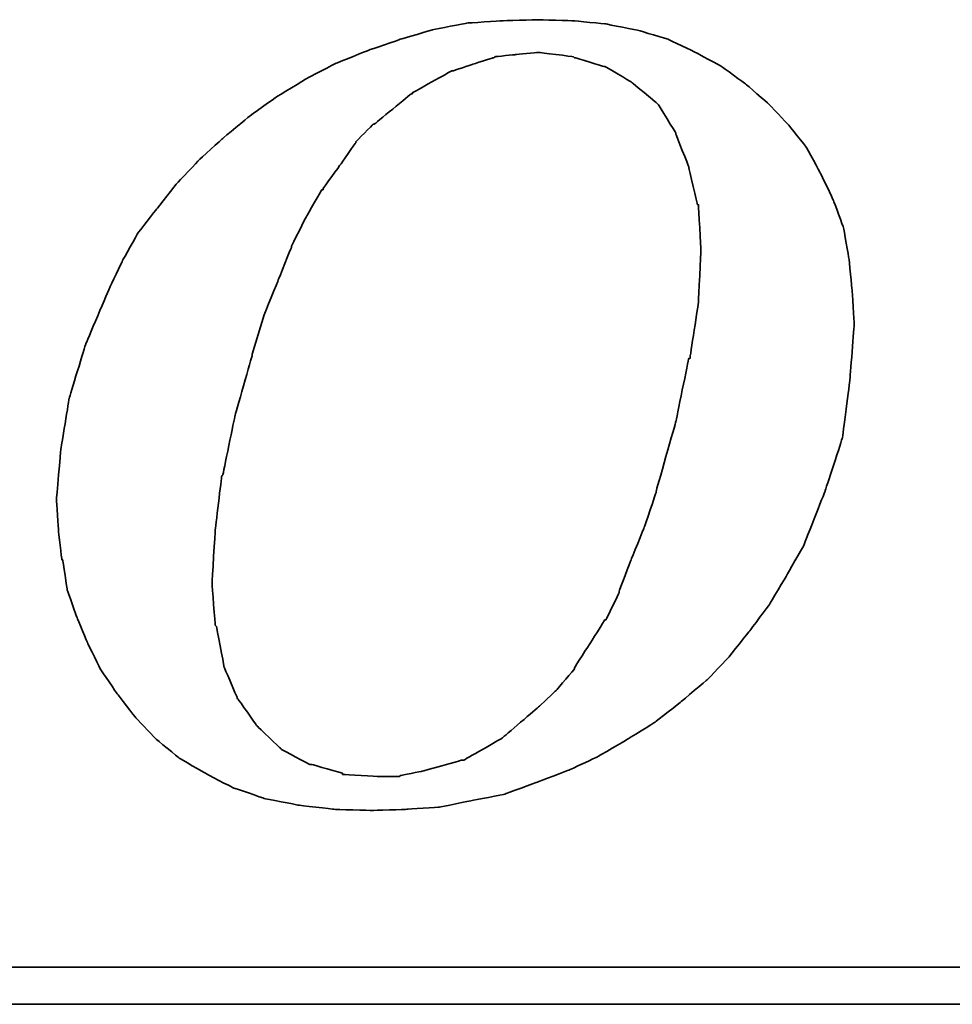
# Model space of a CAD drawing. Header units: millimetres. Extents: x -9 to 423, y 107 to 253.
# Tile 39 of 56: x 312.63 to 320.87, y 142.51 to 151.22. Entities that reach past the tile are written whole.
import ezdxf

# ---------------------------------------------------------------- set-up
doc = ezdxf.new("R2010")
doc.units = ezdxf.units.MM
doc.header["$LTSCALE"] = 0.15
doc.layers.add('DIM', color=4, linetype='CONTINUOUS')
doc.layers.add('layer 1', color=7, linetype='CONTINUOUS')

# ---------------------------------------------------------------- blocks, each defined once
blk = doc.blocks.new('TBI MOTION logo(完整正式版)')
at = {"layer": 'layer 1', "color": 22, "lineweight": 35}
for points, knots in [([(-11.34375, -6.98375), (-11.34375, -6.98375), (-10.91375, -7.43875), (-10.91375, -7.43875), (-10.91375, -7.43875), (-10.91375, -7.43875), (-10.38625, -7.87125), (-10.38625, -7.87125), (-10.38625, -7.87125), (-10.38625, -7.87125), (-9.81125, -8.20375), (-9.81125, -8.20375), (-9.81125, -8.20375), (-9.81125, -8.20375), (-9.21125, -8.51875), (-9.21125, -8.51875), (-9.21125, -8.51875), (-9.21125, -8.51875), (-8.51625, -8.75875), (-8.51625, -8.75875), (-8.51625, -8.75875), (-8.51625, -8.75875), (-7.77125, -8.90375), (-7.77125, -8.90375), (-7.77125, -8.90375), (-7.77125, -8.90375), (-6.97875, -8.99875), (-6.97875, -8.99875), (-6.97875, -8.99875), (-6.97875, -8.99875), (-6.14125, -9.02375), (-6.14125, -9.02375), (-6.14125, -9.02375), (-6.14125, -9.02375), (-5.37125, -8.99875), (-5.37125, -8.99875), (-5.37125, -8.99875), (-5.37125, -8.99875), (-4.65375, -8.94875), (-4.65375, -8.94875), (-4.65375, -8.94875), (-4.65375, -8.94875), (-3.93375, -8.80625), (-3.93375, -8.80625), (-3.93375, -8.80625), (-3.93375, -8.80625), (-3.21375, -8.66375), (-3.21375, -8.66375), (-3.21375, -8.66375), (-3.21375, -8.66375), (-2.49375, -8.39875), (-2.49375, -8.39875), (-2.49375, -8.39875), (-2.49375, -8.39875), (-1.79875, -8.13375), (-1.79875, -8.13375), (-1.79875, -8.13375), (-1.79875, -8.13375), (-1.17375, -7.84375), (-1.17375, -7.84375), (-1.17375, -7.84375), (-1.17375, -7.84375), (-0.52375, -7.46375), (-0.52375, -7.46375), (-0.52375, -7.46375), (-0.52375, -7.46375), (0.10124, -7.07875), (0.10124, -7.07875), (0.10124, -7.07875), (0.10124, -7.07875), (0.67625, -6.62375), (0.67625, -6.62375), (0.67625, -6.62375), (0.67625, -6.62375), (1.24874, -6.14375), (1.24874, -6.14375), (1.24874, -6.14375), (1.24874, -6.14375), (1.72874, -5.64125), (1.72874, -5.64125), (1.72874, -5.64125), (1.72874, -5.64125), (2.18624, -5.06375), (2.18624, -5.06375), (2.18624, -5.06375), (2.18624, -5.06375), (2.61625, -4.48874), (2.61625, -4.48874), (2.61625, -4.48874), (2.61625, -4.48874), (3.00125, -3.83874), (3.00125, -3.83874), (3.00125, -3.83874), (3.00125, -3.83874), (3.36124, -3.21374), (3.36124, -3.21374), (3.36124, -3.21374), (3.36124, -3.21374), (3.84374, -1.99125), (3.84374, -1.99125), (3.84374, -1.99125), (3.84374, -1.99125), (4.22625, -0.81875), (4.22625, -0.81875), (4.22625, -0.81875), (4.22625, -0.81875), (4.39125, 0.45624), (4.39125, 0.45624), (4.39125, 0.45624), (4.39125, 0.45624), (4.48874, 1.70124), (4.48874, 1.70124), (4.48874, 1.70124), (4.48874, 1.70124), (4.43874, 2.44625), (4.43874, 2.44625), (4.43874, 2.44625), (4.43874, 2.44625), (4.36874, 3.14125), (4.36874, 3.14125), (4.36874, 3.14125), (4.36874, 3.14125), (4.25125, 3.81125), (4.25125, 3.81125), (4.25125, 3.81125), (4.25125, 3.81125), (4.03124, 4.41125), (4.03124, 4.41125), (4.03124, 4.41125), (4.03124, 4.41125), (3.74374, 5.01125), (3.74374, 5.01125), (3.74374, 5.01125), (3.74374, 5.01125), (3.43124, 5.58875), (3.43124, 5.58875), (3.43124, 5.58875), (3.43124, 5.58875), (3.02625, 6.09125), (3.02625, 6.09125), (3.02625, 6.09125), (3.02625, 6.09125), (2.59374, 6.54875), (2.59374, 6.54875), (2.59374, 6.54875), (2.59374, 6.54875), (2.09124, 6.98125), (2.09124, 6.98125), (2.09124, 6.98125), (2.09124, 6.98125), (1.56124, 7.36625), (1.56124, 7.36625), (1.56124, 7.36625), (1.56124, 7.36625), (0.98624, 7.67625), (0.98624, 7.67625), (0.98624, 7.67625), (0.98624, 7.67625), (0.38624, 7.96375), (0.38624, 7.96375), (0.38624, 7.96375), (0.38624, 7.96375), (-0.25875, 8.15625), (-0.25875, 8.15625), (-0.25875, 8.15625), (-0.25875, 8.15625), (-0.98125, 8.30125), (-0.98125, 8.30125), (-0.98125, 8.30125), (-0.98125, 8.30125), (-1.70124, 8.37125), (-1.70124, 8.37125), (-1.70124, 8.37125), (-1.70124, 8.37125), (-2.49375, 8.39624), (-2.49375, 8.39624), (-2.49375, 8.39624), (-2.49375, 8.39624), (-3.28625, 8.37125), (-3.28625, 8.37125), (-3.28625, 8.37125), (-3.28625, 8.37125), (-4.05125, 8.32125), (-4.05125, 8.32125), (-4.05125, 8.32125), (-4.05125, 8.32125), (-4.77375, 8.18125), (-4.77375, 8.18125), (-4.77375, 8.18125), (-4.77375, 8.18125), (-5.51625, 7.96375), (-5.51625, 7.96375), (-5.51625, 7.96375), (-5.51625, 7.96375), (-6.21125, 7.72625), (-6.21125, 7.72625), (-6.21125, 7.72625), (-6.21125, 7.72625), (-6.92875, 7.43625), (-6.92875, 7.43625), (-6.92875, 7.43625), (-6.92875, 7.43625), (-7.57875, 7.10125), (-7.57875, 7.10125), (-7.57875, 7.10125), (-7.57875, 7.10125), (-8.24875, 6.69125), (-8.24875, 6.69125), (-8.24875, 6.69125), (-8.24875, 6.69125), (-8.84875, 6.26125), (-8.84875, 6.26125), (-8.84875, 6.26125), (-8.84875, 6.26125), (-9.42625, 5.78125), (-9.42625, 5.78125), (-9.42625, 5.78125), (-9.42625, 5.78125), (-9.95375, 5.30125), (-9.95375, 5.30125), (-9.95375, 5.30125), (-9.95375, 5.30125), (-10.43375, 4.79624), (-10.43375, 4.79624), (-10.43375, 4.79624), (-10.43375, 4.79624), (-10.88875, 4.22125), (-10.88875, 4.22125), (-10.88875, 4.22125), (-10.88875, 4.22125), (-11.29875, 3.69375), (-11.29875, 3.69375), (-11.29875, 3.69375), (-11.29875, 3.69375), (-11.63375, 3.09125), (-11.63375, 3.09125), (-11.63375, 3.09125), (-11.63375, 3.09125), (-11.91875, 2.49625), (-11.91875, 2.49625), (-11.91875, 2.49625), (-11.91875, 2.49625), (-12.44875, 1.24625), (-12.44875, 1.24625), (-12.44875, 1.24625), (-12.44875, 1.24625), (-12.80875, 0.06874), (-12.80875, 0.06874), (-12.80875, 0.06874), (-12.80875, 0.06874), (-12.99875, -1.07875), (-12.99875, -1.07875), (-12.99875, -1.07875), (-12.99875, -1.07875), (-13.09375, -2.18375), (-13.09375, -2.18375), (-13.09375, -2.18375), (-13.09375, -2.18375), (-13.04875, -2.85375), (-13.04875, -2.85375), (-13.04875, -2.85375), (-13.04875, -2.85375), (-12.97375, -3.50375), (-12.97375, -3.50375), (-12.97375, -3.50375), (-12.97375, -3.50375), (-12.95375, -3.50375), (-12.95375, -3.50375), (-12.95375, -3.50375), (-12.95375, -3.50375), (-12.85375, -4.17375), (-12.85375, -4.17375), (-12.85375, -4.17375), (-12.85375, -4.17375), (-12.63875, -4.77624), (-12.63875, -4.77624), (-12.63875, -4.77624), (-12.63875, -4.77624), (-12.39875, -5.35125), (-12.39875, -5.35125), (-12.39875, -5.35125), (-12.39875, -5.35125), (-12.11375, -5.92875), (-12.11375, -5.92875), (-12.11375, -5.92875), (-12.11375, -5.92875), (-11.75375, -6.45375), (-11.75375, -6.45375), (-11.75375, -6.45375), (-11.75375, -6.45375), (-11.34375, -6.98375), (-11.34375, -6.98375)], [0, 0, 0, 0, 0.01369863, 0.01369863, 0.01369863, 0.01369864, 0.02739726, 0.02739726, 0.02739726, 0.02739727, 0.04109589, 0.04109589, 0.04109589, 0.0410959, 0.05479452, 0.05479452, 0.05479452, 0.05479453, 0.06849315, 0.06849315, 0.06849315, 0.06849316, 0.08219178, 0.08219178, 0.08219178, 0.08219179, 0.09589041, 0.09589041, 0.09589041, 0.09589042, 0.10958904, 0.10958904, 0.10958904, 0.10958905, 0.12328767, 0.12328767, 0.12328767, 0.12328768, 0.1369863, 0.1369863, 0.1369863, 0.13698631, 0.15068493, 0.15068493, 0.15068493, 0.15068494, 0.16438356, 0.16438356, 0.16438356, 0.16438357, 0.17808219, 0.17808219, 0.17808219, 0.1780822, 0.19178082, 0.19178082, 0.19178082, 0.19178083, 0.20547945, 0.20547945, 0.20547945, 0.20547946, 0.21917808, 0.21917808, 0.21917808, 0.21917809, 0.23287671, 0.23287671, 0.23287671, 0.23287672, 0.24657534, 0.24657534, 0.24657534, 0.24657535, 0.26027397, 0.26027397, 0.26027397, 0.26027398, 0.2739726, 0.2739726, 0.2739726, 0.27397261, 0.28767123, 0.28767123, 0.28767123, 0.28767124, 0.30136986, 0.30136986, 0.30136986, 0.30136987, 0.31506849, 0.31506849, 0.31506849, 0.3150685, 0.32876712, 0.32876712, 0.32876712, 0.32876713, 0.34246575, 0.34246575, 0.34246575, 0.34246576, 0.35616438, 0.35616438, 0.35616438, 0.35616439, 0.36986301, 0.36986301, 0.36986301, 0.36986302, 0.38356164, 0.38356164, 0.38356164, 0.38356165, 0.39726027, 0.39726027, 0.39726027, 0.39726028, 0.4109589, 0.4109589, 0.4109589, 0.41095891, 0.42465753, 0.42465753, 0.42465753, 0.42465754, 0.43835616, 0.43835616, 0.43835616, 0.43835617, 0.45205479, 0.45205479, 0.45205479, 0.4520548, 0.46575342, 0.46575342, 0.46575342, 0.46575343, 0.47945205, 0.47945205, 0.47945205, 0.47945206, 0.49315068, 0.49315068, 0.49315068, 0.49315069, 0.50684932, 0.50684932, 0.50684932, 0.50684933, 0.52054795, 0.52054795, 0.52054795, 0.52054796, 0.53424658, 0.53424658, 0.53424658, 0.53424659, 0.54794521, 0.54794521, 0.54794521, 0.54794522, 0.56164384, 0.56164384, 0.56164384, 0.56164385, 0.57534247, 0.57534247, 0.57534247, 0.57534248, 0.5890411, 0.5890411, 0.5890411, 0.58904111, 0.60273973, 0.60273973, 0.60273973, 0.60273974, 0.61643836, 0.61643836, 0.61643836, 0.61643837, 0.63013699, 0.63013699, 0.63013699, 0.630137, 0.64383562, 0.64383562, 0.64383562, 0.64383563, 0.65753425, 0.65753425, 0.65753425, 0.65753426, 0.67123288, 0.67123288, 0.67123288, 0.67123289, 0.68493151, 0.68493151, 0.68493151, 0.68493152, 0.69863014, 0.69863014, 0.69863014, 0.69863015, 0.71232877, 0.71232877, 0.71232877, 0.71232878, 0.7260274, 0.7260274, 0.7260274, 0.72602741, 0.73972603, 0.73972603, 0.73972603, 0.73972604, 0.75342466, 0.75342466, 0.75342466, 0.75342467, 0.76712329, 0.76712329, 0.76712329, 0.7671233, 0.78082192, 0.78082192, 0.78082192, 0.78082193, 0.79452055, 0.79452055, 0.79452055, 0.79452056, 0.80821918, 0.80821918, 0.80821918, 0.80821919, 0.82191781, 0.82191781, 0.82191781, 0.82191782, 0.83561644, 0.83561644, 0.83561644, 0.83561645, 0.84931507, 0.84931507, 0.84931507, 0.84931508, 0.8630137, 0.8630137, 0.8630137, 0.86301371, 0.87671233, 0.87671233, 0.87671233, 0.87671234, 0.89041096, 0.89041096, 0.89041096, 0.89041097, 0.90410959, 0.90410959, 0.90410959, 0.9041096, 0.91780822, 0.91780822, 0.91780822, 0.91780823, 0.93150685, 0.93150685, 0.93150685, 0.93150686, 0.94520548, 0.94520548, 0.94520548, 0.94520549, 0.95890411, 0.95890411, 0.95890411, 0.95890412, 0.97260274, 0.97260274, 0.97260274, 0.97260275, 0.98630137, 0.98630137, 0.98630137, 0.98630138, 1, 1, 1, 1]), ([(-8.77875, 1.03124), (-8.77875, 1.03124), (-8.51625, 1.89625), (-8.51625, 1.89625), (-8.51625, 1.89625), (-8.51625, 1.89625), (-8.20375, 2.66375), (-8.20375, 2.66375), (-8.20375, 2.66375), (-8.20375, 2.66375), (-7.91625, 3.38125), (-7.91625, 3.38125), (-7.91625, 3.38125), (-7.91625, 3.38125), (-7.91625, 3.40624), (-7.91625, 3.40624), (-7.91625, 3.40624), (-7.91625, 3.40624), (-7.57875, 4.07624), (-7.57875, 4.07624), (-7.57875, 4.07624), (-7.57875, 4.07624), (-7.24375, 4.65125), (-7.24375, 4.65125), (-7.24375, 4.65125), (-7.24375, 4.65125), (-7.21875, 4.65125), (-7.21875, 4.65125), (-7.21875, 4.65125), (-7.21875, 4.65125), (-7.21875, 4.67624), (-7.21875, 4.67624), (-7.21875, 4.67624), (-7.21875, 4.67624), (-6.83625, 5.20375), (-6.83625, 5.20375), (-6.83625, 5.20375), (-6.83625, 5.20375), (-6.49875, 5.68625), (-6.49875, 5.68625), (-6.49875, 5.68625), (-6.49875, 5.68625), (-6.49875, 5.70625), (-6.49875, 5.70625), (-6.49875, 5.70625), (-6.49875, 5.70625), (-6.11625, 6.09125), (-6.11625, 6.09125), (-6.11625, 6.09125), (-6.11625, 6.09125), (-6.09125, 6.09125), (-6.09125, 6.09125), (-6.09125, 6.09125), (-6.09125, 6.09125), (-5.27375, 6.76625), (-5.27375, 6.76625), (-5.27375, 6.76625), (-5.27375, 6.76625), (-5.24875, 6.76625), (-5.24875, 6.76625), (-5.24875, 6.76625), (-5.24875, 6.76625), (-5.24875, 6.78625), (-5.24875, 6.78625), (-5.24875, 6.78625), (-5.24875, 6.78625), (-4.38875, 7.26624), (-4.38875, 7.26624), (-4.38875, 7.26624), (-4.38875, 7.26624), (-4.36125, 7.26624), (-4.36125, 7.26624), (-4.36125, 7.26624), (-4.36125, 7.26624), (-3.93375, 7.41125), (-3.93375, 7.41125), (-3.93375, 7.41125), (-3.93375, 7.41125), (-3.47375, 7.55625), (-3.47375, 7.55625), (-3.47375, 7.55625), (-3.47375, 7.55625), (-3.45375, 7.55625), (-3.45375, 7.55625), (-3.45375, 7.55625), (-3.45375, 7.55625), (-3.42875, 7.58124), (-3.42875, 7.58124), (-3.42875, 7.58124), (-3.42875, 7.58124), (-2.97375, 7.62625), (-2.97375, 7.62625), (-2.97375, 7.62625), (-2.97375, 7.62625), (-2.49375, 7.67625), (-2.49375, 7.67625), (-2.49375, 7.67625), (-2.49375, 7.67625), (-2.46875, 7.67625), (-2.46875, 7.67625), (-2.46875, 7.67625), (-2.46875, 7.67625), (-1.70124, 7.58124), (-1.70124, 7.58124), (-1.70124, 7.58124), (-1.70124, 7.58124), (-1.67875, 7.55625), (-1.67875, 7.55625), (-1.67875, 7.55625), (-1.67875, 7.55625), (-1.65375, 7.55625), (-1.65375, 7.55625), (-1.65375, 7.55625), (-1.65375, 7.55625), (-1.03125, 7.36625), (-1.03125, 7.36625), (-1.03125, 7.36625), (-1.03125, 7.36625), (-1.00625, 7.36625), (-1.00625, 7.36625), (-1.00625, 7.36625), (-1.00625, 7.36625), (-0.43124, 7.02624), (-0.43124, 7.02624), (-0.43124, 7.02624), (-0.43124, 7.02624), (-0.40625, 7.00624), (-0.40625, 7.00624), (-0.40625, 7.00624), (-0.40625, 7.00624), (0.12124, 6.57124), (0.12124, 6.57124), (0.12124, 6.57124), (0.12124, 6.57124), (0.14624, 6.54875), (0.14624, 6.54875), (0.14624, 6.54875), (0.14624, 6.54875), (0.17124, 6.52375), (0.17124, 6.52375), (0.17124, 6.52375), (0.17124, 6.52375), (0.55625, 5.89875), (0.55625, 5.89875), (0.55625, 5.89875), (0.55625, 5.89875), (0.55625, 5.87625), (0.55625, 5.87625), (0.55625, 5.87625), (0.55625, 5.87625), (0.84124, 5.15625), (0.84124, 5.15625), (0.84124, 5.15625), (0.84124, 5.15625), (0.84124, 5.13125), (0.84124, 5.13125), (0.84124, 5.13125), (0.84124, 5.13125), (1.03624, 4.31875), (1.03624, 4.31875), (1.03624, 4.31875), (1.03624, 4.31875), (1.05624, 4.31875), (1.05624, 4.31875), (1.05624, 4.31875), (1.05624, 4.31875), (1.05624, 4.29125), (1.05624, 4.29125), (1.05624, 4.29125), (1.05624, 4.29125), (1.10625, 3.33125), (1.10625, 3.33125), (1.10625, 3.33125), (1.10625, 3.33125), (1.10625, 3.30875), (1.10625, 3.30875), (1.10625, 3.30875), (1.10625, 3.30875), (1.05624, 2.20624), (1.05624, 2.20624), (1.05624, 2.20624), (1.05624, 2.20624), (1.05624, 2.18124), (1.05624, 2.18124), (1.05624, 2.18124), (1.05624, 2.18124), (0.86624, 0.93624), (0.86624, 0.93624), (0.86624, 0.93624), (0.86624, 0.93624), (0.84124, 0.93624), (0.84124, 0.93624), (0.84124, 0.93624), (0.84124, 0.93624), (0.55625, -0.45874), (0.55625, -0.45874), (0.55625, -0.45874), (0.55625, -0.45874), (0.12124, -1.99125), (0.12124, -1.99125), (0.12124, -1.99125), (0.12124, -1.99125), (0.12124, -2.01874), (0.12124, -2.01874), (0.12124, -2.01874), (0.12124, -2.01874), (-0.13874, -2.78375), (-0.13874, -2.78375), (-0.13874, -2.78375), (-0.13874, -2.78375), (-0.43124, -3.50375), (-0.43124, -3.50375), (-0.43124, -3.50375), (-0.43124, -3.50375), (-0.69375, -4.19875), (-0.69375, -4.19875), (-0.69375, -4.19875), (-0.69375, -4.19875), (-0.69375, -4.22375), (-0.69375, -4.22375), (-0.69375, -4.22375), (-0.69375, -4.22375), (-0.98125, -4.82374), (-0.98125, -4.82374), (-0.98125, -4.82374), (-0.98125, -4.82374), (-1.00625, -4.82374), (-1.00625, -4.82374), (-1.00625, -4.82374), (-1.00625, -4.82374), (-1.33875, -5.35125), (-1.33875, -5.35125), (-1.33875, -5.35125), (-1.33875, -5.35125), (-1.67875, -5.87875), (-1.67875, -5.87875), (-1.67875, -5.87875), (-1.67875, -5.87875), (-1.67875, -5.90375), (-1.67875, -5.90375), (-1.67875, -5.90375), (-1.67875, -5.90375), (-2.05875, -6.35875), (-2.05875, -6.35875), (-2.05875, -6.35875), (-2.05875, -6.35875), (-2.08375, -6.38375), (-2.08375, -6.38375), (-2.08375, -6.38375), (-2.08375, -6.38375), (-2.46875, -6.74375), (-2.46875, -6.74375), (-2.46875, -6.74375), (-2.46875, -6.74375), (-3.25875, -7.41625), (-3.25875, -7.41625), (-3.25875, -7.41625), (-3.25875, -7.41625), (-3.28625, -7.43875), (-3.28625, -7.43875), (-3.28625, -7.43875), (-3.28625, -7.43875), (-4.12375, -7.91875), (-4.12375, -7.91875), (-4.12375, -7.91875), (-4.12375, -7.91875), (-4.14875, -7.91875), (-4.14875, -7.91875), (-4.14875, -7.91875), (-4.14875, -7.91875), (-4.17125, -7.91875), (-4.17125, -7.91875), (-4.17125, -7.91875), (-4.17125, -7.91875), (-5.03375, -8.15875), (-5.03375, -8.15875), (-5.03375, -8.15875), (-5.03375, -8.15875), (-5.51625, -8.25625), (-5.51625, -8.25625), (-5.51625, -8.25625), (-5.51625, -8.25625), (-5.54125, -8.27875), (-5.54125, -8.27875), (-5.54125, -8.27875), (-5.54125, -8.27875), (-5.56375, -8.27875), (-5.56375, -8.27875), (-5.56375, -8.27875), (-5.56375, -8.27875), (-5.99625, -8.27875), (-5.99625, -8.27875), (-5.99625, -8.27875), (-5.99625, -8.27875), (-6.76375, -8.23125), (-6.76375, -8.23125), (-6.76375, -8.23125), (-6.76375, -8.23125), (-6.78875, -8.23125), (-6.78875, -8.23125), (-6.78875, -8.23125), (-6.78875, -8.23125), (-6.78875, -8.20375), (-6.78875, -8.20375), (-6.78875, -8.20375), (-6.78875, -8.20375), (-7.45875, -8.01375), (-7.45875, -8.01375), (-7.45875, -8.01375), (-7.45875, -8.01375), (-7.48375, -8.01375), (-7.48375, -8.01375), (-7.48375, -8.01375), (-7.48375, -8.01375), (-7.50875, -8.01375), (-7.50875, -8.01375), (-7.50875, -8.01375), (-7.50875, -8.01375), (-8.13125, -7.67875), (-8.13125, -7.67875), (-8.13125, -7.67875), (-8.13125, -7.67875), (-8.15625, -7.65375), (-8.15625, -7.65375), (-8.15625, -7.65375), (-8.15625, -7.65375), (-8.65875, -7.17375), (-8.65875, -7.17375), (-8.65875, -7.17375), (-8.65875, -7.17375), (-8.68375, -7.14875), (-8.68375, -7.14875), (-8.68375, -7.14875), (-8.68375, -7.14875), (-9.08875, -6.57375), (-9.08875, -6.57375), (-9.08875, -6.57375), (-9.08875, -6.57375), (-9.11375, -6.54875), (-9.11375, -6.54875), (-9.11375, -6.54875), (-9.11375, -6.54875), (-9.11375, -6.52875), (-9.11375, -6.52875), (-9.11375, -6.52875), (-9.11375, -6.52875), (-9.40375, -5.85375), (-9.40375, -5.85375), (-9.40375, -5.85375), (-9.40375, -5.85375), (-9.40375, -5.82875), (-9.40375, -5.82875), (-9.40375, -5.82875), (-9.40375, -5.82875), (-9.56875, -4.96875), (-9.56875, -4.96875), (-9.56875, -4.96875), (-9.56875, -4.96875), (-9.59375, -4.94375), (-9.59375, -4.94375), (-9.59375, -4.94375), (-9.59375, -4.94375), (-9.66375, -4.03375), (-9.66375, -4.03375), (-9.66375, -4.03375), (-9.66375, -4.03375), (-9.66375, -4.00875), (-9.66375, -4.00875), (-9.66375, -4.00875), (-9.66375, -4.00875), (-9.59375, -2.85375), (-9.59375, -2.85375), (-9.59375, -2.85375), (-9.59375, -2.85375), (-9.45125, -1.65875), (-9.45125, -1.65875), (-9.45125, -1.65875), (-9.45125, -1.65875), (-9.42625, -1.63375), (-9.42625, -1.63375), (-9.42625, -1.63375), (-9.42625, -1.63375), (-9.16125, -0.33875), (-9.16125, -0.33875), (-9.16125, -0.33875), (-9.16125, -0.33875), (-8.77875, 1.00624), (-8.77875, 1.00624), (-8.77875, 1.00624), (-8.77875, 1.00624), (-8.77875, 1.03124), (-8.77875, 1.03124)], [0, 0, 0, 0, 0.01020408, 0.01020408, 0.01020408, 0.01020409, 0.02040816, 0.02040816, 0.02040816, 0.02040817, 0.03061224, 0.03061224, 0.03061224, 0.03061225, 0.04081633, 0.04081633, 0.04081633, 0.04081634, 0.05102041, 0.05102041, 0.05102041, 0.05102042, 0.06122449, 0.06122449, 0.06122449, 0.0612245, 0.07142857, 0.07142857, 0.07142857, 0.07142858, 0.08163265, 0.08163265, 0.08163265, 0.08163266, 0.09183673, 0.09183673, 0.09183673, 0.09183674, 0.10204082, 0.10204082, 0.10204082, 0.10204083, 0.1122449, 0.1122449, 0.1122449, 0.11224491, 0.12244898, 0.12244898, 0.12244898, 0.12244899, 0.13265306, 0.13265306, 0.13265306, 0.13265307, 0.14285714, 0.14285714, 0.14285714, 0.14285715, 0.15306122, 0.15306122, 0.15306122, 0.15306123, 0.16326531, 0.16326531, 0.16326531, 0.16326532, 0.17346939, 0.17346939, 0.17346939, 0.1734694, 0.18367347, 0.18367347, 0.18367347, 0.18367348, 0.19387755, 0.19387755, 0.19387755, 0.19387756, 0.20408163, 0.20408163, 0.20408163, 0.20408164, 0.21428571, 0.21428571, 0.21428571, 0.21428572, 0.2244898, 0.2244898, 0.2244898, 0.22448981, 0.23469388, 0.23469388, 0.23469388, 0.23469389, 0.24489796, 0.24489796, 0.24489796, 0.24489797, 0.25510204, 0.25510204, 0.25510204, 0.25510205, 0.26530612, 0.26530612, 0.26530612, 0.26530613, 0.2755102, 0.2755102, 0.2755102, 0.27551021, 0.28571429, 0.28571429, 0.28571429, 0.2857143, 0.29591837, 0.29591837, 0.29591837, 0.29591838, 0.30612245, 0.30612245, 0.30612245, 0.30612246, 0.31632653, 0.31632653, 0.31632653, 0.31632654, 0.32653061, 0.32653061, 0.32653061, 0.32653062, 0.33673469, 0.33673469, 0.33673469, 0.3367347, 0.34693878, 0.34693878, 0.34693878, 0.34693879, 0.35714286, 0.35714286, 0.35714286, 0.35714287, 0.36734694, 0.36734694, 0.36734694, 0.36734695, 0.37755102, 0.37755102, 0.37755102, 0.37755103, 0.3877551, 0.3877551, 0.3877551, 0.38775511, 0.39795918, 0.39795918, 0.39795918, 0.39795919, 0.40816327, 0.40816327, 0.40816327, 0.40816328, 0.41836735, 0.41836735, 0.41836735, 0.41836736, 0.42857143, 0.42857143, 0.42857143, 0.42857144, 0.43877551, 0.43877551, 0.43877551, 0.43877552, 0.44897959, 0.44897959, 0.44897959, 0.4489796, 0.45918367, 0.45918367, 0.45918367, 0.45918368, 0.46938776, 0.46938776, 0.46938776, 0.46938777, 0.47959184, 0.47959184, 0.47959184, 0.47959185, 0.48979592, 0.48979592, 0.48979592, 0.48979593, 0.5, 0.5, 0.5, 0.50000001, 0.51020408, 0.51020408, 0.51020408, 0.51020409, 0.52040816, 0.52040816, 0.52040816, 0.52040817, 0.53061224, 0.53061224, 0.53061224, 0.53061225, 0.54081633, 0.54081633, 0.54081633, 0.54081634, 0.55102041, 0.55102041, 0.55102041, 0.55102042, 0.56122449, 0.56122449, 0.56122449, 0.5612245, 0.57142857, 0.57142857, 0.57142857, 0.57142858, 0.58163265, 0.58163265, 0.58163265, 0.58163266, 0.59183673, 0.59183673, 0.59183673, 0.59183674, 0.60204082, 0.60204082, 0.60204082, 0.60204083, 0.6122449, 0.6122449, 0.6122449, 0.61224491, 0.62244898, 0.62244898, 0.62244898, 0.62244899, 0.63265306, 0.63265306, 0.63265306, 0.63265307, 0.64285714, 0.64285714, 0.64285714, 0.64285715, 0.65306122, 0.65306122, 0.65306122, 0.65306123, 0.66326531, 0.66326531, 0.66326531, 0.66326532, 0.67346939, 0.67346939, 0.67346939, 0.6734694, 0.68367347, 0.68367347, 0.68367347, 0.68367348, 0.69387755, 0.69387755, 0.69387755, 0.69387756, 0.70408163, 0.70408163, 0.70408163, 0.70408164, 0.71428571, 0.71428571, 0.71428571, 0.71428572, 0.7244898, 0.7244898, 0.7244898, 0.72448981, 0.73469388, 0.73469388, 0.73469388, 0.73469389, 0.74489796, 0.74489796, 0.74489796, 0.74489797, 0.75510204, 0.75510204, 0.75510204, 0.75510205, 0.76530612, 0.76530612, 0.76530612, 0.76530613, 0.7755102, 0.7755102, 0.7755102, 0.77551021, 0.78571429, 0.78571429, 0.78571429, 0.7857143, 0.79591837, 0.79591837, 0.79591837, 0.79591838, 0.80612245, 0.80612245, 0.80612245, 0.80612246, 0.81632653, 0.81632653, 0.81632653, 0.81632654, 0.82653061, 0.82653061, 0.82653061, 0.82653062, 0.83673469, 0.83673469, 0.83673469, 0.8367347, 0.84693878, 0.84693878, 0.84693878, 0.84693879, 0.85714286, 0.85714286, 0.85714286, 0.85714287, 0.86734694, 0.86734694, 0.86734694, 0.86734695, 0.87755102, 0.87755102, 0.87755102, 0.87755103, 0.8877551, 0.8877551, 0.8877551, 0.88775511, 0.89795918, 0.89795918, 0.89795918, 0.89795919, 0.90816327, 0.90816327, 0.90816327, 0.90816328, 0.91836735, 0.91836735, 0.91836735, 0.91836736, 0.92857143, 0.92857143, 0.92857143, 0.92857144, 0.93877551, 0.93877551, 0.93877551, 0.93877552, 0.94897959, 0.94897959, 0.94897959, 0.9489796, 0.95918367, 0.95918367, 0.95918367, 0.95918368, 0.96938776, 0.96938776, 0.96938776, 0.96938777, 0.97959184, 0.97959184, 0.97959184, 0.97959185, 0.98979592, 0.98979592, 0.98979592, 0.98979593, 1, 1, 1, 1]), ([(75.90875, -9.47875), (75.90875, -9.47875), (75.90875, -12.28625), (75.90875, -12.28625), (75.90875, -12.28625), (75.90875, -12.28625), (75.90875, -12.47875), (75.90875, -12.47875), (75.90875, -12.47875), (75.90875, -12.47875), (75.71625, -12.47875), (75.71625, -12.47875), (75.71625, -12.47875), (75.71625, -12.47875), (-88.32875, -12.47875), (-88.32875, -12.47875), (-88.32875, -12.47875), (-88.32875, -12.47875), (-88.32875, -13.29375), (-88.32875, -13.29375), (-88.32875, -13.29375), (-88.32875, -13.29375), (82.89125, -13.29375), (82.89125, -13.29375), (82.89125, -13.29375), (82.89125, -13.29375), (75.90875, -9.47875), (75.90875, -9.47875)], [0, 0, 0, 0, 0.14285714, 0.14285714, 0.14285714, 0.14285715, 0.28571429, 0.28571429, 0.28571429, 0.2857143, 0.42857143, 0.42857143, 0.42857143, 0.42857144, 0.57142857, 0.57142857, 0.57142857, 0.57142858, 0.71428571, 0.71428571, 0.71428571, 0.71428572, 0.85714286, 0.85714286, 0.85714286, 0.85714287, 1, 1, 1, 1])]:
    blk.add_open_spline(points, degree=3, knots=knots, dxfattribs=at)

msp = doc.modelspace()

# ---------------------------------------------------------------- block references
at = {"layer": 'DIM', "color": 7, "xscale": 0.4013856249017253, "yscale": 0.4013856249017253, "zscale": 0.4013856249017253}
msp.add_blockref('TBI MOTION logo(完整正式版)', (318.2055, 147.8464), dxfattribs=at)

doc.saveas('drawing.dxf')
